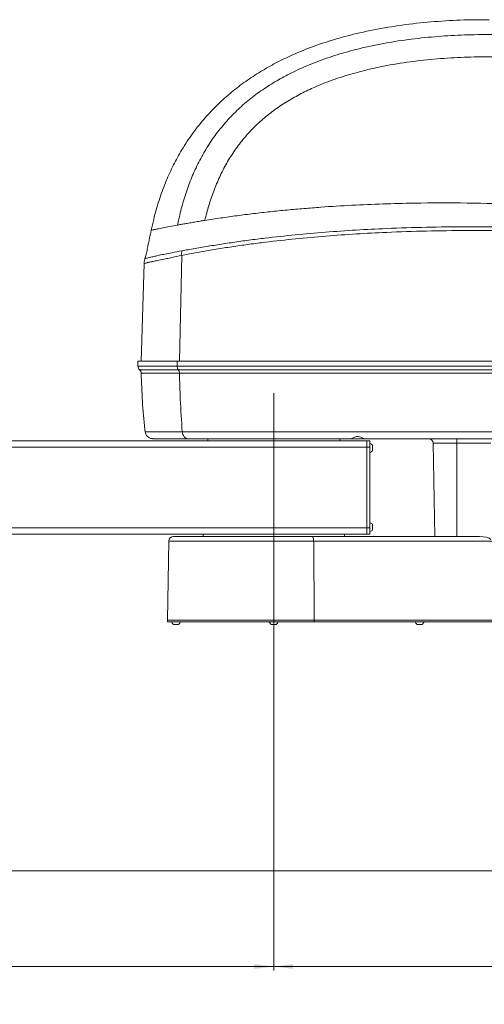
# Model space of a CAD drawing. Header units: millimetres. Extents: x 0 to 595, y 0 to 420.
# Tile 7 of 16: x 263 to 323, y 97 to 224. Entities that reach past the tile are written whole.
import ezdxf

# ---------------------------------------------------------------- set-up
doc = ezdxf.new("R2010")
doc.units = ezdxf.units.MM
doc.layers.get('0').update_dxf_attribs({"lineweight": 18})
doc.layers.add('10', color=7, linetype='Continuous', lineweight=18)
doc.styles.add('SLDTEXTSTYLE2', font='txt.shx', dxfattribs={"width": 0.7})
doc.dimstyles.new('SLDDIMSTYLE0', dxfattribs={"dimtxt": 3.5, "dimasz": 2.5, "dimexe": 0, "dimexo": 0.0625, "dimgap": 0.875, "dimtad": 1, "dimlfac": 5, "dimrnd": 1e-09, "dimzin": 12, "dimdsep": 46, "dimtxsty": 'SLDTEXTSTYLE2', "dimcen": 0.09, "dimdle": 5, "dimadec": 0, "dimazin": 3, "dimtfac": 1, "dimtofl": 0, "dimtmove": 0, "dimatfit": 3, "dimfxl": 0, "dimfrac": 2, "dimtolj": 1, "dimarcsym": 0})

# ---------------------------------------------------------------- blocks, each defined once
blk = doc.blocks.new('*X5')
at = {"layer": '10'}
for points in [[(185.68, 101.68), (188.18, 101.38), (188.18, 101.98)], [(295.68, 101.68), (293.18, 101.98), (293.18, 101.38)]]:
    blk.add_hatch(color=256, dxfattribs=at).paths.add_polyline_path(points, flags=0)
for p, q in [((295.68, 124.21), (295.68, 101.18)), ((295.68, 101.68), (185.68, 101.68))]:
    blk.add_line(p, q, dxfattribs=at)
at = {"layer": '10', "char_height": 3.5, "attachment_point": 1, "style": 'SLDTEXTSTYLE2'}
for s, insert, width in [('(375)', (228.11, 106.19), 12.25), ('550', (220.2, 106.19), 8.75)]:
    blk.add_mtext(s, dxfattribs=dict(at, insert=insert, width=width))
blk = doc.blocks.new('*X6')
at = {"layer": '10'}
for points in [[(295.68, 101.68), (298.18, 101.38), (298.18, 101.98)], [(385.68, 101.68), (383.18, 101.98), (383.18, 101.38)]]:
    blk.add_hatch(color=256, dxfattribs=at).paths.add_polyline_path(points, flags=0)
for p, q in [((385.68, 128.56), (385.68, 101.18)), ((295.68, 124.21), (295.68, 101.18)), ((385.68, 101.68), (295.68, 101.68))]:
    blk.add_line(p, q, dxfattribs=at)
at = {"layer": '10', "insert": (335.72, 106.19), "char_height": 3.5, "width": 9.1, "attachment_point": 1, "style": 'SLDTEXTSTYLE2'}
blk.add_mtext('450', dxfattribs=at)
blk = doc.blocks.new('*X10')
at = {"layer": '10', "linetype": 'Continuous'}
for points in [[(146.28, 79.92), (148.78, 80.34), (148.78, 79.51)], [(401.08, 79.92), (398.58, 80.34), (398.58, 79.51)]]:
    blk.add_hatch(color=0, dxfattribs=at).paths.add_polyline_path(points, flags=0)
at = {"layer": '10', "color": 0, "linetype": 'Continuous'}
for p, q in [((401.08, 179.63), (401.08, 79.92)), ((146.28, 129.11), (146.28, 79.92)), ((146.28, 79.92), (401.08, 79.92))]:
    blk.add_line(p, q, dxfattribs=at)
at = {"layer": '10', "color": 0, "insert": (278.02, 82.79), "char_height": 3.5, "width": 35.8906, "attachment_point": 5, "style": 'SLDTEXTSTYLE2'}
blk.add_mtext('1274（1099）', dxfattribs=at)

msp = doc.modelspace()

# ---------------------------------------------------------------- linework, layer by layer
at = {"color": 7, "linetype": 'Continuous', "lineweight": 15}
for p, q in [((283.5214, 179.6932), (283.8209, 193.3042)), ((278.9735, 192.2626), (278.5817, 179.6932)), ((278.1817, 179.6932), (278.1817, 179.0308)), ((278.1817, 179.6932), (283.237, 179.6932)), ((283.237, 179.0308), (283.237, 179.6932)), ((289.8819, 179.6932), (289.8819, 179.6332)), ((291.5819, 179.6332), (291.5819, 179.6932)), ((291.7533, 179.6932), (291.7517, 179.6332)), ((299.6117, 179.6332), (299.6101, 179.6932)), ((299.7814, 179.6932), (299.7814, 179.6332)), ((301.4814, 179.6332), (301.4814, 179.6932)), ((279.07, 170.8932), (279.1036, 170.5837)), ((307.6817, 169.3932), (173.6817, 169.3932)), ((280.0817, 169.6933), (280.0977, 169.6932)), ((287.1817, 169.6932), (287.1817, 169.3932)), ((304.1817, 169.3932), (304.1817, 169.6932)), ((307.6817, 169.3932), (307.6817, 168.5932)), ((307.6817, 169.3932), (308.0817, 169.3932)), ((308.0817, 168.5932), (308.0817, 169.3932)), ((308.4117, 168.8232), (308.4117, 168.1658)), ((316.2339, 169.1035), (316.4435, 157.0932)), ((319.2817, 169.1037), (319.2817, 169.6932)), ((323.6817, 169.1037), (319.2817, 169.1037)), ((307.6817, 168.5932), (173.6817, 168.5932)), ((307.6817, 168.5932), (307.6817, 158.1932)), ((307.6817, 168.5932), (308.0817, 168.5932)), ((308.0817, 158.1932), (308.0817, 168.5932)), ((308.4117, 168.1658), (308.4117, 168.1632)), ((308.4117, 158.6232), (308.4117, 157.9658)), ((307.6817, 158.1932), (173.6817, 158.1932)), ((307.6817, 157.3932), (173.6817, 157.3932)), ((286.5817, 157.3932), (286.5817, 157.0932)), ((304.7817, 157.0932), (304.7817, 157.3932)), ((307.6817, 158.1932), (307.6817, 157.3932)), ((307.6817, 158.1932), (308.0817, 158.1932)), ((307.6817, 157.3932), (308.0817, 157.3932)), ((308.0817, 157.3932), (308.0817, 158.1932)), ((308.4117, 157.9658), (308.4117, 157.9632)), ((282.1714, 156.5037), (281.9932, 146.2932)), ((282.7713, 157.0932), (300.6009, 157.0932)), ((300.6009, 157.0932), (322.2095, 157.0932)), ((300.8974, 146.2932), (300.8295, 156.5037)), ((324.7644, 156.5037), (300.8295, 156.5037)), ((281.9932, 146.2932), (281.9932, 146.0932)), ((300.8974, 146.2932), (281.9932, 146.2932)), ((300.8974, 146.0932), (281.9932, 146.0932)), ((324.8323, 146.2932), (300.8974, 146.2932)), ((300.8974, 146.0932), (300.8974, 146.2932)), ((324.8323, 146.0932), (300.8974, 146.0932)), ((283.4117, 145.7632), (282.7517, 145.7632)), ((296.0117, 145.7632), (295.3517, 145.7632)), ((314.8117, 145.7632), (314.1517, 145.7632))]:
    msp.add_line(p, q, dxfattribs=at)
at = {"color": 8, "linetype": 'Continuous', "lineweight": 15}
for p, q in [((289.8525, 179.6332), (289.853, 179.6932)), ((301.5104, 179.6932), (301.5109, 179.6332)), ((319.2817, 157.0932), (319.2817, 169.1037)), ((300.8295, 156.5037), (282.1714, 156.5037))]:
    msp.add_line(p, q, dxfattribs=at)
at = {"color": 7, "linetype": 'Continuous', "lineweight": 15}
msp.add_lwpolyline([(300.8295, 156.5037), (300.8244, 156.6192), (300.811, 156.7301), (300.7896, 156.832), (300.7611, 156.9212), (300.7267, 156.9943), (300.6875, 157.0485), (300.645, 157.0819), (300.6009, 157.0932)], dxfattribs=at)
for centre, radius, start, end in [((287.0913, 193.5672), 3.281, 174.297903, 184.598005), ((278.7817, 179.0308), 0.6, 179.980282, 230.170458), ((277.998, 178.122), 0.6, 1.258312, 48.199599), ((307.9194, 168.4932), 0.5926, 33.836323, 74.10893), ((315.634, 169.0932), 0.6, 1.145241, 89.970205), ((307.9194, 168.4932), 0.5926, 285.89107, 326.163677), ((307.9194, 158.2932), 0.5926, 33.836323, 74.10893), ((307.9194, 158.2932), 0.5926, 285.89107, 326.163677), ((282.7713, 156.4932), 0.6, 90, 179), ((283.0817, 146.2555), 0.5926, 195.89107, 236.163677), ((283.0817, 146.2555), 0.5926, 303.836323, 344.10893), ((295.6817, 146.2555), 0.5926, 195.89107, 236.163677), ((295.6817, 146.2555), 0.5926, 303.836323, 344.10893), ((314.4817, 146.2555), 0.5926, 195.89107, 236.163677), ((314.4817, 146.2555), 0.5926, 303.836323, 344.10893)]:
    msp.add_arc(centre, radius, start, end, dxfattribs=at)
msp.add_ellipse((322.2095, 156.4932), major_axis=(1.5747, 0), ratio=0.38102886, start_param=0.36274977, end_param=1.57079633, dxfattribs=at)
for points, knots in [([(323.4327, 223.6733), (322.6671, 223.6764), (320.6378, 223.6845), (317.3598, 223.5235), (313.6211, 223.1893), (309.9422, 222.66), (306.5325, 221.9656), (303.3936, 221.1249), (300.5207, 220.1631), (297.9592, 219.1054), (295.6999, 217.9899), (293.7245, 216.8563), (291.815, 215.582), (289.9803, 214.1544), (288.2305, 212.5598), (286.5775, 210.7826), (285.0348, 208.806), (283.7186, 206.768), (282.6082, 204.6962), (281.677, 202.6121), (280.8642, 200.352), (280.2625, 198.3117), (279.9996, 197.0117), (279.9041, 196.5398)], [0, 0, 0, 0, 546.98796841, 1449.97264576, 2343.83439323, 3228.43934841, 4104.35393851, 4828.64063306, 5549.12493632, 6267.72466825, 6807.11749356, 7348.55187868, 7894.04087866, 8446.14708029, 9008.09432656, 9583.88116334, 10178.38596546, 10797.45258345, 11315.03299768, 11856.70648489, 12426.89582176, 13030.44176403, 13374.38253778, 13374.38253778, 13374.38253778, 13374.38253778]), ([(397.7702, 189.4457), (397.7228, 189.9211), (397.628, 190.8718), (397.3218, 192.2736), (396.8861, 193.6378), (396.3112, 194.9475), (395.6093, 196.1903), (394.6599, 197.5539), (393.4187, 198.9885), (391.8726, 200.4514), (390.2208, 201.7918), (388.1483, 203.2834), (385.6291, 204.8842), (382.6571, 206.5719), (379.6172, 208.1481), (376.5241, 209.6287), (372.6899, 211.3307), (368.084, 213.1796), (362.6814, 215.0853), (357.2036, 216.7672), (351.6613, 218.2252), (346.0637, 219.4555), (340.8892, 220.3664), (336.1571, 221.0112), (331.88, 221.4412), (327.5895, 221.709), (323.5777, 221.7931), (319.8529, 221.717), (316.42, 221.5071), (313.0001, 221.142), (309.6035, 220.603), (306.4308, 219.9082), (303.492, 219.0727), (300.7931, 218.1165), (298.3902, 217.0635), (296.283, 215.9519), (294.4602, 214.8244), (292.7276, 213.5642), (291.1029, 212.1683), (289.6038, 210.6383), (288.2458, 208.9811), (287.04, 207.2091), (285.9914, 205.3384), (285.0976, 203.3875), (284.3545, 201.3734), (283.741, 199.3141), (283.4356, 197.9147), (283.2828, 197.2149)], [0, 0, 0, 0, 331.20754926, 662.34922605, 993.51849794, 1324.70186923, 1655.87166574, 1987.06543054, 2483.79910647, 2980.62137367, 3477.44306754, 3974.42473409, 4769.4381863, 5564.48669104, 6359.61994489, 7154.67714117, 7949.83922273, 9274.99837243, 10600.10095867, 11925.30427768, 13250.44693474, 14575.60139504, 15900.73979608, 16894.65235941, 17888.50143346, 18882.42597968, 19876.27080132, 20671.37194305, 21466.45728974, 22261.53071411, 23056.5831935, 23851.59127067, 24514.13926028, 25176.62677093, 25839.06302706, 26335.96085192, 26832.82493044, 27329.67276022, 27826.50213259, 28323.34771138, 28820.13326281, 29316.97294928, 29813.75438253, 30310.59318142, 30807.4907808, 31304.34929437, 31801.26327396, 31801.26327396, 31801.26327396, 31801.26327396]), ([(394.5991, 189.9052), (394.511, 190.3359), (394.335, 191.1971), (393.9124, 192.451), (393.3667, 193.6522), (392.6967, 194.7851), (391.9242, 195.846), (390.926, 197.0028), (389.6767, 198.2214), (388.1698, 199.4779), (386.5906, 200.6443), (384.6305, 201.9558), (382.2693, 203.3786), (379.4991, 204.8889), (376.6748, 206.3043), (373.8073, 207.6361), (370.2576, 209.1692), (366.0001, 210.838), (361.013, 212.5648), (355.9617, 214.097), (350.8551, 215.4348), (345.7004, 216.5748), (340.7814, 217.4599), (336.1112, 218.1165), (331.6996, 218.5704), (327.273, 218.8469), (323.1549, 218.9214), (319.3547, 218.821), (315.8783, 218.5766), (312.4183, 218.1603), (309.2645, 217.5971), (306.4245, 216.9158), (303.8986, 216.153), (301.6355, 215.301), (299.6371, 214.3896), (297.8965, 213.454), (296.2289, 212.3951), (294.6523, 211.2062), (293.185, 209.8852), (291.8448, 208.4353), (290.6452, 206.8664), (289.5936, 205.1934), (288.6893, 203.435), (287.9282, 201.609), (287.2897, 199.7347), (286.9607, 198.4567), (286.7961, 197.8176)], [0, 0, 0, 0, 324.71567446, 649.36378284, 974.02633209, 1298.7250581, 1623.45172093, 1948.22734589, 2435.35242062, 2922.51050385, 3409.69717796, 3896.96150288, 4676.48472399, 5456.11316834, 6235.68660549, 7015.26301174, 7794.8777623, 9094.16418191, 10393.4631738, 11692.76490632, 12992.09658884, 14291.39651418, 15590.70559972, 16682.08740085, 17773.56189727, 18864.94976472, 19956.318798, 20813.87044061, 21671.36496463, 22528.86035346, 23386.31478183, 24035.95977566, 24685.54673467, 25335.04354868, 25822.27610704, 26309.44237484, 26796.59645219, 27283.74837918, 27770.85494898, 28257.9079445, 28745.06618084, 29232.12227327, 29719.31506898, 30206.44009681, 30693.59466004, 31180.81894232, 31180.81894232, 31180.81894232, 31180.81894232]), ([(286.7961, 197.8176), (287.4757, 197.9231), (288.8349, 198.1343), (290.9454, 198.4261), (293.0785, 198.6951), (295.2317, 198.9387), (297.3962, 199.1573), (299.5687, 199.351), (302.3513, 199.5674), (305.747, 199.7784), (309.7559, 199.951), (314.7112, 200.0747), (320.6128, 200.0847), (327.4553, 199.9098), (334.2908, 199.5603), (341.1156, 199.0462), (347.9262, 198.376), (354.7198, 197.557), (361.4936, 196.5957), (367.4948, 195.6196), (372.7281, 194.6804), (377.1991, 193.8188), (380.8029, 193.0773), (383.5458, 192.4878), (385.4382, 192.0707), (387.3219, 191.6454), (389.1958, 191.2121), (391.0481, 190.7739), (392.8707, 190.3336), (394.023, 190.048), (394.5991, 189.9052)], [0, 0, 0, 0, 367.82056763, 735.69170414, 1103.6427987, 1471.55269326, 1839.4778573, 2207.38141786, 2575.32255384, 3249.86937242, 3924.41929891, 4598.95684798, 5748.74113379, 6898.5306554, 8048.30158598, 9198.09764687, 10347.90377733, 11497.72124806, 12647.49500052, 13797.29608421, 14563.84925254, 15330.35551267, 16096.86676532, 16425.36158857, 16753.92740705, 17082.43546579, 17410.92688419, 17739.39021279, 18067.8027716, 18396.12112186, 18396.12112186, 18396.12112186, 18396.12112186]), ([(283.2828, 197.2149), (283.4196, 197.2396), (283.7104, 197.2919), (284.235, 197.3833), (284.8443, 197.4899), (285.4986, 197.6031), (286.1505, 197.7137), (286.5896, 197.7844), (286.7961, 197.8176)], [0, 0, 0, 0, 596.8207883, 1268.90229573, 2003.71375912, 2736.79349848, 3404.84248971, 3997.72540793, 3997.72540793, 3997.72540793, 3997.72540793]), ([(283.8266, 193.8932), (284.0923, 193.9419), (284.6253, 194.0396), (285.5362, 194.1977), (286.7948, 194.4159), (288.4246, 194.6854), (290.4322, 194.9871), (292.4843, 195.2705), (295.1555, 195.6069), (298.4417, 195.9655), (302.3467, 196.3094), (306.2684, 196.5788), (310.6082, 196.801), (315.3593, 196.9539), (320.5198, 197.0146), (326.5342, 196.9689), (333.3996, 196.7611), (341.1064, 196.3345), (348.7979, 195.7311), (356.4707, 194.9671), (363.2848, 194.1558), (369.2471, 193.3693), (374.3604, 192.6427), (379.0491, 191.9295), (382.9074, 191.313), (385.9405, 190.7991), (388.5532, 190.3267), (390.7957, 189.9004), (392.6638, 189.5152), (393.831, 189.2982), (394.5752, 189.1697), (394.8294, 189.0533), (394.9282, 188.9918), (394.9389, 188.9849), (394.9389, 188.9849)], [0, 0, 0, 0, 189.0473406, 379.2100174, 569.03649476, 939.98219093, 1311.19678267, 1689.42603193, 2067.72924411, 2765.88882098, 3464.23508639, 4165.87045037, 4867.52862587, 5786.17938259, 6704.96811725, 7623.66582728, 8998.15038454, 10372.66390258, 11745.85885392, 13119.07147279, 14492.0478799, 15412.9508679, 16333.87931769, 17254.59430847, 17953.32298978, 18433.3011555, 18913.31112768, 19392.53326925, 19687.53897662, 19982.1430163, 20079.72605264, 20141.89034033, 20149.51863217, 20149.5207684, 20149.5207684, 20149.5207684, 20149.5207684]), ([(279.8822, 196.5445), (279.8129, 196.2115), (279.6691, 195.5199), (279.4863, 194.5935), (279.3131, 193.7931), (279.2017, 193.2724), (279.1055, 192.995), (279.0799, 192.9212)], [0, 0, 0, 0, 923.25181804, 1917.39861214, 2562.6068185, 3147.39363063, 3359.32228056, 3359.32228056, 3359.32228056, 3359.32228056]), ([(394.5404, 188.9829), (394.4081, 189.0021), (393.9546, 189.0681), (393.1477, 189.184), (392.1258, 189.3866), (390.5883, 189.6664), (388.5108, 190.01), (385.8917, 190.4619), (382.8099, 190.9838), (378.9229, 191.6241), (374.2223, 192.3496), (369.1596, 193.0693), (363.2312, 193.8349), (356.4344, 194.6034), (348.7651, 195.3233), (341.0799, 195.8891), (333.3816, 196.2903), (326.5263, 196.4849), (320.5216, 196.5256), (315.3704, 196.4624), (310.6337, 196.3071), (306.3135, 196.0801), (302.4059, 195.8018), (298.5042, 195.4488), (295.2242, 195.0863), (292.5727, 194.7479), (290.5313, 194.462), (288.5107, 194.1495), (286.853, 193.8848), (285.5686, 193.6393), (284.6443, 193.4435), (284.0796, 193.3408), (283.8209, 193.3042), (283.8209, 193.3042)], [0, 0, 0, 0, 86.26034916, 295.55806521, 505.35163341, 715.08717602, 1223.91523581, 1733.64130367, 2243.34062629, 3011.23317026, 3978.20016243, 4945.3824034, 5912.52354018, 7367.70011969, 8822.81085147, 10277.9104633, 11733.8999065, 13189.85828961, 14162.61721762, 15135.46667079, 16108.16643926, 16847.81996176, 17587.45084409, 18329.7024106, 19071.75505556, 19466.46789788, 19861.11001371, 20261.32435561, 20661.23662079, 20866.14000542, 21071.26525489, 21274.75496286, 21274.75722689, 21274.75722689, 21274.75722689, 21274.75722689]), ([(279.0928, 192.9169), (279.0801, 192.8825), (279.0264, 192.736), (278.9856, 192.5146), (278.9817, 192.3289), (278.9803, 192.2624)], [0, 0, 0, 0, 357.79265232, 1522.73372432, 2171.79397772, 2171.79397772, 2171.79397772, 2171.79397772]), ([(283.237, 179.0308), (283.237, 179.0308), (283.4706, 179.0308), (283.9738, 179.0308), (284.8045, 179.0308), (285.8309, 179.0308), (287.0579, 179.0307), (288.4981, 179.0308), (289.9861, 179.0308), (291.7499, 179.0308), (293.7811, 179.0309), (296.0773, 179.0308), (298.3865, 179.0308), (301.4824, 179.0308), (305.3276, 179.0309), (311.5621, 179.0308), (319.5142, 179.0308), (329.2173, 179.0309), (336.5576, 179.0308), (343.829, 179.0309), (351.04, 179.0308), (360.6584, 179.0307), (368.6793, 179.031), (375.0923, 179.0308), (379.9064, 179.0308), (383.9166, 179.0308), (387.1171, 179.0308), (389.121, 179.0308), (390.7095, 179.0308), (391.8986, 179.0308), (393.0618, 179.0308), (394.1125, 179.0309), (394.7482, 179.0308), (395.0273, 179.0308)], [0, 0, 0, 0, 0.00203193, 168.83371773, 337.85825481, 509.63765169, 765.88025011, 1024.07977698, 1286.82029006, 1550.53441239, 1940.98492299, 2332.31359626, 2725.23781786, 3118.41564432, 3908.05475279, 4679.98459848, 6286.66711534, 7947.70012593, 9608.93173836, 10015.52665545, 11641.90397993, 13272.70931337, 14903.5268309, 15718.94408223, 16534.66444346, 17355.27134336, 17766.6397769, 18178.67933496, 18389.3644489, 18600.94198892, 18815.90377821, 19032.24887827, 19201.50447319, 19201.50447319, 19201.50447319, 19201.50447319]), ([(283.237, 179.6932), (283.529, 179.6932), (284.1121, 179.6932), (285.1283, 179.6932), (286.3588, 179.6932), (287.8297, 179.6932), (289.5255, 179.6932), (291.2597, 179.6932), (293.0124, 179.6932), (294.7784, 179.6932), (297.6809, 179.6932), (301.806, 179.6932), (307.0648, 179.6932), (312.2981, 179.6932), (317.5619, 179.6932), (322.8811, 179.6932), (328.2525, 179.6932), (333.6155, 179.6932), (339.8386, 179.6932), (346.961, 179.6932), (353.0354, 179.6932), (357.2429, 179.6932), (359.5986, 179.6932), (361.492, 179.6932), (362.9244, 179.6932), (363.8511, 179.6932), (364.7574, 179.6932), (365.6431, 179.6932), (366.5084, 179.6932), (367.7789, 179.6932), (369.4174, 179.6932), (371.4538, 179.6932), (373.4649, 179.6932), (375.487, 179.6932), (377.5108, 179.6932), (379.5137, 179.6932), (381.335, 179.6932), (382.9379, 179.6932), (384.347, 179.6932), (385.7467, 179.6932), (387.1354, 179.6932), (388.4612, 179.6932), (389.6831, 179.6932), (390.8193, 179.6932), (392.1008, 179.6932), (393.5338, 179.6932), (394.5279, 179.6932), (395.0273, 179.6932)], [0, 0, 0, 0, 306.5654321, 612.20826399, 924.77700612, 1385.51918973, 1844.39975073, 2300.78926883, 2765.99387905, 3225.81880797, 3684.554931, 5031.74329031, 6431.99953268, 7768.22793869, 9094.05020526, 10517.25849765, 11896.15949968, 13262.47767229, 14679.29633456, 16725.87203429, 18790.62459651, 19394.66764785, 19992.39180988, 20619.635891, 20864.81208541, 21104.69290801, 21339.2785983, 21568.56941231, 21792.56562429, 22011.26752837, 22555.31871838, 23065.22451048, 23593.33240137, 24118.17795771, 24637.23428605, 25167.53633889, 25677.49767342, 26056.73836047, 26418.75257418, 26779.23626621, 27153.2995596, 27509.66909824, 27824.1816694, 28123.41638074, 28423.12787855, 28876.32054745, 29333.83249645, 29333.83249645, 29333.83249645, 29333.83249645]), ([(278.597, 178.1783), (278.6361, 176.9569), (278.7138, 174.5232), (278.955, 172.1004), (279.0751, 170.8935)], [0, 0, 0, 0, 756.37222933, 1506.98969144, 1506.98969144, 1506.98969144, 1506.98969144]), ([(394.9096, 178.5764), (394.5731, 178.5764), (393.9004, 178.5764), (392.8242, 178.5764), (391.7059, 178.5764), (390.5434, 178.5764), (388.9728, 178.5764), (386.9891, 178.5764), (383.8098, 178.5764), (379.795, 178.5764), (374.952, 178.5764), (368.5171, 178.5764), (360.501, 178.5764), (350.9057, 178.5764), (341.307, 178.5764), (331.1895, 178.5764), (320.5536, 178.5764), (311.28, 178.5764), (304.8065, 178.5764), (301.132, 178.5764), (298.3781, 178.5764), (295.6288, 178.5764), (293.3425, 178.5764), (291.5198, 178.5764), (290.1523, 178.5764), (288.7962, 178.5764), (287.3062, 178.5764), (286.0008, 178.5764), (284.8851, 178.5764), (284.0839, 178.5764), (283.6156, 178.5764), (283.385, 178.5764)], [0, 0, 0, 0, 215.20361289, 430.36014401, 646.80794576, 866.90969956, 1088.03088629, 1518.30801822, 1949.64644807, 2815.69615226, 3687.21962535, 4559.20262631, 6278.66376459, 7998.33668594, 9718.46244215, 11438.70418776, 13436.55749144, 15434.83973832, 16423.02844043, 16917.28910101, 17411.68783826, 17905.83665409, 18400.7801473, 18650.66239406, 18900.8890212, 19152.81708158, 19405.74875251, 19747.30633047, 19920.55790715, 20094.97262008, 20264.12561824, 20264.12561824, 20264.12561824, 20264.12561824]), ([(283.533, 178.1344), (283.528, 178.1961), (283.5181, 178.3195), (283.4606, 178.4715), (283.4072, 178.5457), (283.385, 178.5764)], [0, 0, 0, 0, 805.88872437, 1611.77744874, 2182.68039523, 2182.68039523, 2182.68039523, 2182.68039523]), ([(394.7919, 178.1344), (394.2945, 178.1344), (393.2996, 178.1344), (391.5844, 178.1344), (389.6997, 178.1344), (387.6655, 178.1344), (385.6189, 178.1344), (383.5638, 178.1344), (381.5032, 178.1344), (379.4389, 178.1344), (377.3721, 178.1344), (373.8257, 178.1344), (368.7959, 178.1344), (360.578, 178.1344), (350.6516, 178.1344), (339.7607, 178.1344), (329.6128, 178.1344), (320.2089, 178.1344), (312.7645, 178.1344), (307.2807, 178.1344), (303.7565, 178.1344), (300.234, 178.1344), (297.1075, 178.1344), (294.3819, 178.1344), (292.0591, 178.1344), (289.9511, 178.1344), (288.0759, 178.1344), (286.6221, 178.1344), (285.4071, 178.1344), (284.4016, 178.1344), (283.8224, 178.1344), (283.533, 178.1344)], [0, 0, 0, 0, 320.37607671, 640.82855816, 1017.72864947, 1394.8900163, 1772.24311756, 2149.63214265, 2527.02411728, 2904.4160851, 3281.82831613, 3659.24144756, 4845.47393609, 6031.70806011, 8150.05400741, 10268.39523743, 11980.17380563, 13691.93755752, 15403.6876589, 16045.58335232, 16687.48327352, 17329.33246304, 17971.13733805, 18398.9541967, 18826.7230816, 19254.32933357, 19574.97235475, 19895.49712586, 20109.21078347, 20322.75262749, 20535.99667567, 20535.99667567, 20535.99667567, 20535.99667567]), ([(283.533, 178.1344), (283.5583, 177.0207), (283.6155, 174.4982), (283.7928, 171.9864), (283.8918, 170.5837)], [0, 0, 0, 0, 676.02906552, 1531.18307778, 1531.18307778, 1531.18307778, 1531.18307778]), ([(279.1036, 170.5837), (279.1225, 170.5837), (279.1604, 170.5837), (279.4031, 170.5837), (279.8293, 170.5837), (280.4879, 170.5837), (281.2254, 170.5837), (281.9632, 170.5837), (282.7776, 170.5837), (283.4637, 170.5837), (283.8918, 170.5837)], [0, 0, 0, 0, 589.21317802, 1178.42635604, 1916.63209931, 2657.19185553, 3395.39759882, 3846.30025026, 4297.20290171, 5045.06411051, 5045.06411051, 5045.06411051, 5045.06411051]), ([(279.1036, 170.5837), (279.1269, 170.4731), (279.1735, 170.2521), (279.3777, 169.9732), (279.6548, 169.7757), (279.9062, 169.7014), (280.0498, 169.6948), (280.0817, 169.6933)], [0, 0, 0, 0, 773.74507229, 1547.48902046, 2321.26377994, 3095.09558102, 3315.36911109, 3315.36911109, 3315.36911109, 3315.36911109]), ([(283.8918, 170.5837), (283.8918, 170.5837), (284.1093, 170.5837), (284.5815, 170.5837), (285.3574, 170.5837), (286.3908, 170.5837), (287.6955, 170.5837), (289.299, 170.5837), (290.9539, 170.5837), (293.2323, 170.5837), (296.1282, 170.5837), (299.6425, 170.5837), (303.1698, 170.5837), (307.8938, 170.5837), (313.808, 170.5837), (320.1146, 170.5837), (327.1952, 170.5837), (335.0495, 170.5837), (344.898, 170.5837), (355.1698, 170.5837), (362.2979, 170.5837), (365.862, 170.5837)], [0, 0, 0, 0, 0.0016314, 126.22839175, 253.11854679, 379.89728088, 607.43957447, 835.10869501, 1068.92824659, 1302.83974997, 1780.96036249, 2259.29691769, 2740.28987834, 3221.31241261, 4187.09733228, 5152.90121908, 5793.54963693, 7074.90805688, 8356.27205153, 9810.76353193, 11265.24721155, 11265.24721155, 11265.24721155, 11265.24721155]), ([(284.5987, 169.6932), (284.3085, 169.6932), (283.7283, 169.6932), (282.9492, 169.6932), (282.245, 169.6932), (281.5206, 169.6932), (280.85, 169.6932), (280.3943, 169.6932), (280.1516, 169.6932), (280.1157, 169.6932), (280.0977, 169.6932)], [0, 0, 0, 0, 537.21321136, 1074.42629376, 1626.56131249, 2178.69633123, 3023.87967425, 3883.32095045, 4470.3089663, 5062.00055853, 5062.00055853, 5062.00055853, 5062.00055853]), ([(305.6851, 169.6932), (304.6108, 169.6932), (302.4622, 169.6932), (299.2381, 169.6932), (296.0166, 169.6932), (293.3466, 169.6932), (291.2358, 169.6932), (289.666, 169.6932), (288.1197, 169.6932), (286.8669, 169.6932), (285.9055, 169.6932), (285.2081, 169.6932), (284.8014, 169.6932), (284.5987, 169.6932)], [0, 0, 0, 0, 1030.69385147, 2061.32238002, 3095.53020179, 4129.3320166, 4642.32712756, 5155.13834996, 5678.59176936, 6201.70104474, 6466.48386096, 6731.44754842, 6994.93274364, 6994.93274364, 6994.93274364, 6994.93274364]), ([(307.2719, 169.6932), (307.2527, 169.6987), (307.2144, 169.7097), (307.0761, 169.785), (306.8821, 169.8838), (306.6488, 169.9686), (306.4116, 169.9858), (306.1937, 169.9461), (305.9841, 169.8574), (305.8132, 169.7612), (305.7136, 169.702), (305.6932, 169.6957), (305.6851, 169.6932)], [0, 0, 0, 0, 670.8854783, 1338.538354, 2082.02808801, 2946.61792551, 3507.25987695, 4067.63551521, 4840.73009637, 5632.52572847, 6320.77176915, 6770.5486986, 6770.5486986, 6770.5486986, 6770.5486986]), ([(305.6907, 169.6932), (305.6917, 169.6932), (305.6943, 169.6932), (305.8029, 169.6932), (305.9873, 169.6932), (306.2305, 169.6932), (306.5013, 169.6932), (306.7698, 169.6932), (307.0069, 169.6932), (307.1807, 169.6932), (307.2755, 169.6932), (307.272, 169.6932), (307.2707, 169.6932)], [0, 0, 0, 0, 528.94950935, 1255.24396274, 1981.53841614, 2707.83286953, 3434.12732292, 4160.42177631, 4886.71622971, 5613.0106831, 6339.30513649, 6764.18728948, 6764.18728948, 6764.18728948, 6764.18728948]), ([(338.9185, 169.6932), (335.9184, 169.6932), (329.918, 169.6932), (321.6428, 169.6932), (314.0934, 169.6932), (309.5458, 169.6932), (307.2719, 169.6932)], [0, 0, 0, 0, 860.65135562, 1721.37440305, 2373.76551976, 3026.24522279, 3026.24522279, 3026.24522279, 3026.24522279])]:
    msp.add_open_spline(points, degree=3, knots=knots, dxfattribs=at)
at = {"color": 8, "linetype": 'Continuous', "lineweight": 15}
for points, knots in [([(279.8822, 196.5445), (279.8944, 196.5471), (279.9188, 196.5523), (280.1822, 196.6075), (280.6623, 196.7068), (281.3652, 196.8487), (282.2416, 197.0208), (282.9357, 197.1502), (283.2828, 197.2149)], [0, 0, 0, 0, 659.0617919, 1317.99337781, 1976.92047377, 2635.82373355, 3294.79299653, 3953.97587999, 3953.97587999, 3953.97587999, 3953.97587999]), ([(283.8209, 193.3042), (283.8209, 193.3042), (283.381, 193.2298), (282.6873, 193.081), (281.6967, 192.854), (281.0389, 192.7174), (280.453, 192.596), (280.0074, 192.5041), (279.6508, 192.4274), (279.4192, 192.3746), (279.2722, 192.3393), (279.0846, 192.292), (278.9683, 192.2567), (278.983, 192.2612), (278.986, 192.2622)], [0, 0, 0, 0, 0.00638787, 974.18893204, 1633.32454867, 2636.37773916, 2999.07294357, 3728.57615149, 4466.26362584, 4837.82598419, 5212.29903907, 5587.44344182, 6648.75583178, 6928.24219568, 6928.24219568, 6928.24219568, 6928.24219568]), ([(279.0932, 192.9167), (279.0973, 192.9173), (279.1064, 192.9186), (279.2442, 192.9441), (279.4872, 192.9954), (279.8447, 193.0761), (280.318, 193.1855), (280.9241, 193.3232), (281.6727, 193.4863), (282.6149, 193.6625), (283.3971, 193.8114), (283.8266, 193.8932)], [0, 0, 0, 0, 506.17199441, 1109.23718649, 1710.20553548, 2315.51275202, 2934.79393064, 3558.9646841, 4238.07722852, 4923.24040256, 5757.11698661, 5757.11698661, 5757.11698661, 5757.11698661]), ([(278.1817, 179.0308), (278.1891, 179.0308), (278.2041, 179.0308), (278.3346, 179.0308), (278.5758, 179.0308), (278.9076, 179.0308), (279.2659, 179.0308), (279.6228, 179.0308), (280.0554, 179.0308), (280.6491, 179.0308), (281.4433, 179.0308), (282.353, 179.0308), (283.0003, 179.0308), (283.237, 179.0308)], [0, 0, 0, 0, 584.41039819, 1171.68213708, 1903.29988825, 2687.85883986, 3106.17804184, 3574.09458565, 4139.59436873, 4641.95741614, 5444.78683649, 6341.94212009, 6858.76363957, 6858.76363957, 6858.76363957, 6858.76363957]), ([(283.385, 178.5764), (283.1093, 178.5764), (282.5571, 178.5764), (281.808, 178.5764), (281.1171, 178.5764), (280.4943, 178.5764), (279.9477, 178.5764), (279.4816, 178.5764), (279.095, 178.5764), (278.7881, 178.5764), (278.594, 178.5764), (278.4548, 178.5764), (278.3818, 178.5764), (278.3985, 178.5764), (278.4021, 178.5764)], [0, 0, 0, 0, 659.69651431, 1320.99607353, 1982.29563275, 2655.16440431, 3331.43840243, 3991.13491674, 4654.03945557, 5326.90822705, 6003.18222508, 6396.35192109, 7185.92244554, 7405.75888507, 7405.75888507, 7405.75888507, 7405.75888507]), ([(283.533, 178.1344), (283.4632, 178.1344), (283.1839, 178.1344), (282.7148, 178.1344), (282.1444, 178.1344), (281.6097, 178.1344), (281.0206, 178.1344), (280.4091, 178.1344), (279.8175, 178.1344), (279.4145, 178.1344), (279.1487, 178.1344), (278.9457, 178.1344), (278.7624, 178.1344), (278.6395, 178.1344), (278.5874, 178.1344), (278.6006, 178.1344), (278.6019, 178.1344)], [0, 0, 0, 0, 193.40189698, 773.61716883, 1355.44547622, 1942.20908481, 2530.64114676, 3446.48926572, 4370.89972672, 5305.05684625, 5777.73875643, 6251.29137326, 7000.28320326, 7752.75618446, 8516.02481082, 8600.14601769, 8600.14601769, 8600.14601769, 8600.14601769]), ([(319.2817, 169.1037), (319.1808, 169.1037), (318.9111, 169.1037), (318.559, 169.1037), (318.2323, 169.1037), (317.9938, 169.1037), (317.7657, 169.1037), (317.5492, 169.1037), (317.3425, 169.1037), (317.1505, 169.1037), (316.9744, 169.1037), (316.8152, 169.1037), (316.672, 169.1037), (316.5479, 169.1037), (316.4437, 169.1037), (316.3595, 169.1037), (316.2962, 169.1037), (316.244, 169.1037), (316.2429, 169.1037), (316.2423, 169.1037)], [0, 0, 0, 0, 737.37390202, 1970.73284336, 2603.54993881, 3241.0212251, 3856.0985319, 4479.95229186, 5108.26363754, 5745.73492383, 6363.04168819, 6984.66603165, 7612.97737733, 8250.44866362, 8865.52597042, 9489.37973038, 10117.69107606, 10755.16236235, 11655.87875117, 11655.87875117, 11655.87875117, 11655.87875117])]:
    msp.add_open_spline(points, degree=3, knots=knots, dxfattribs=at)
at = {"color": 7, "linetype": 'Continuous', "lineweight": 15}
for points in [[(283.385, 178.5764), (283.3631, 178.6065), (283.3193, 178.6666), (283.2731, 178.7792), (283.2426, 178.9019), (283.2389, 178.9878), (283.237, 179.0308)], [(283.8918, 170.5837), (283.9104, 170.464), (283.9477, 170.2245), (284.1146, 169.9334), (284.3386, 169.7321), (284.512, 169.7062), (284.5987, 169.6932)]]:
    msp.add_open_spline(points, degree=3, dxfattribs=at)
at = {"layer": '10'}
for p, q in [((295.6817, 175.5482), (295.6817, 124.2093)), ((200.7817, 113.9932), (402.5235, 113.9932))]:
    msp.add_line(p, q, dxfattribs=at)

# ---------------------------------------------------------------- dimensions: what is measured, and where the dimension line sits
for base, p1, p2, override, picture, middle in [((401.0817, 79.9224), (146.2817, 129.1732), (401.0817, 179.6932), {"dimpost": '（1099）', "dimsah": 1, "dimtzin": 12}, '*X10', (278.0166, 82.7905)), ((295.6817, 101.6831), (385.6817, 128.5553), (295.6817, 124.2093), {"dimsah": 1, "dimtzin": 12}, '*X6', (339.5302, 101.6831))]:
    dim = msp.add_linear_dim(base=base, p1=p1, p2=p2, angle=0, dimstyle='SLDDIMSTYLE0', override=override, dxfattribs=at)
    dim.commit()
    dim.dimension.update_dxf_attribs({"geometry": picture, "text_midpoint": middle, "dimtype": 160})
dim = msp.add_linear_dim(base=(185.6817, 101.6831), p1=(295.6817, 124.2093), p2=(185.6817, 99.2548), text='<>(375)', dimstyle='SLDDIMSTYLE0', override={"dimsah": 1, "dimtzin": 12}, dxfattribs=at)
dim.commit()
dim.dimension.update_dxf_attribs({"geometry": '*X5', "text_midpoint": (228.3374, 101.6831), "dimtype": 160})

doc.saveas('drawing.dxf')
